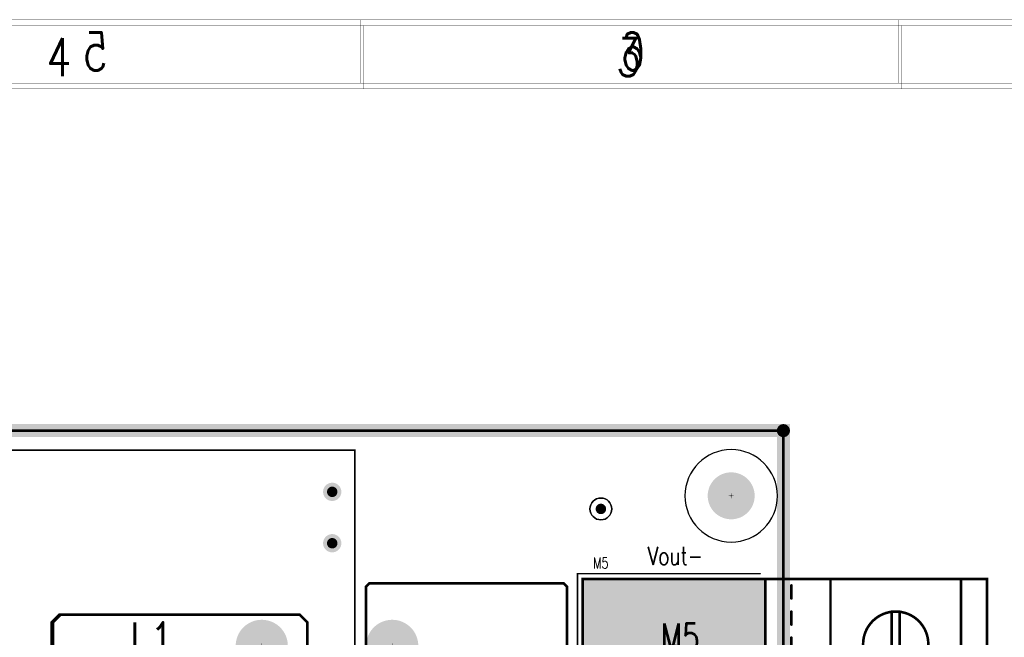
# Model space of a CAD drawing. Extents: x -4.8 to 11.7, y -3.6 to 8.1.
# Tile 52 of 53: x 4.2 to 7.9, y 5.7 to 8.1. Entities that reach past the tile are written whole.
import ezdxf

# ---------------------------------------------------------------- set-up
doc = ezdxf.new("R2010")
doc.units = 0
for name, pattern in [('KEEPOUT_00011101$0', [2, 1, 1]), ('KEEPOUT_00011110$0', [2, 1, 1]), ('SIG_10', [2, 1, 1]), ('SIG_19', [2, 1, 1])]:
    doc.linetypes.add(name, pattern=pattern)
for name, color, linetype in [('2D_LINE_02', 231, 'CONTINUOUS'), ('2D_LINE_03', 112, 'CONTINUOUS'), ('2D_LINE_129', 2, 'CONTINUOUS'), ('2D_LINE_130', 106, 'CONTINUOUS'), ('BOARD_OUTLINE_00', 254, 'CONTINUOUS'), ('COPPER_01', 1, 'CONTINUOUS'), ('COPPER_04', 5, 'CONTINUOUS'), ('DRIL_NPLTE_THRU_01', 16, 'CONTINUOUS'), ('DRIL_NPLTE_THRU_04', 176, 'CONTINUOUS'), ('DRIL_PLTE_THRU_01', 16, 'CONTINUOUS'), ('DRIL_PLTE_THRU_04', 176, 'CONTINUOUS'), ('DRIL_SYMBOL', 254, 'CONTINUOUS'), ('KEEPOUT_-1', 254, 'CONTINUOUS'), ('KEEPOUT_00', 2, 'CONTINUOUS'), ('KEEPOUT_01', 2, 'CONTINUOUS'), ('PADS_BOT', 5, 'CONTINUOUS'), ('PADS_INNER', 1, 'CONTINUOUS'), ('PADS_TOP', 1, 'CONTINUOUS'), ('PART_NAME_123', 255, 'CONTINUOUS'), ('PART_NAME_129', 2, 'CONTINUOUS'), ('PART_TOP_2DLINE_123', 255, 'CONTINUOUS'), ('PART_TOP_2DLINE_129', 2, 'CONTINUOUS'), ('TEXT_123', 255, 'CONTINUOUS'), ('TEXT_129', 2, 'CONTINUOUS'), ('TEXT_130', 106, 'CONTINUOUS')]:
    doc.layers.add(name, color=color, linetype=linetype)
doc.styles.add('W0$00075', font='simplex', dxfattribs={"width": 0.75})
doc.styles.add('W0$001', font='simplex', dxfattribs={"width": 0.75})
doc.styles.add('W0$006', font='simplex', dxfattribs={"width": 0.75})
doc.styles.add('W0$01', font='simplex', dxfattribs={"width": 0.75})

# ---------------------------------------------------------------- blocks, each defined once
blk = doc.blocks.new('SMOOTH_0$01')
at = {"const_width": 0.005}
blk.add_lwpolyline([(-0.0025, 0, 1), (0.0025, 0, 1)], format="xyb", close=True, dxfattribs=at)
blk = doc.blocks.new('BOARD_1')
at = {"layer": 'BOARD_OUTLINE_00', "const_width": 0.01}
blk.add_lwpolyline([(0.0943, 1.2005), (7.4193, 1.2005), (7.4193, -5.5995), (0.0943, -5.5995)], close=True, dxfattribs=at)
at = {"layer": 'BOARD_OUTLINE_00'}
blk.add_blockref('SMOOTH_0$01', (7.4193, 1.2005), dxfattribs=at)
blk = doc.blocks.new('SMOOTH_0$001')
at = {"const_width": 0.0005}
blk.add_lwpolyline([(-0.00025, 0, 1), (0.00025, 0, 1)], format="xyb", close=True, dxfattribs=at)
blk = doc.blocks.new('DRAWING_89')
at = {"layer": '2D_LINE_130', "const_width": 0.001}
for points in [[(15.9061, -0.4699), (-0.5924, -0.4699), (-0.5924, 10.2056), (15.9061, 10.2056)], [(15.6787, -0.2272), (-0.3346, -0.2272), (-0.3346, 9.963), (15.6787, 9.963)]]:
    blk.add_lwpolyline(points, close=True, dxfattribs=at)
for points in [[(9.7192, 9.963), (9.7192, 10.2056)], [(11.7815, 9.963), (11.7815, 10.2056)]]:
    blk.add_lwpolyline(points, dxfattribs=at)
at = {"layer": '2D_LINE_130'}
for p in [(9.7192, 10.2056), (11.7815, 10.2056), (9.7192, 9.963), (11.7815, 9.963)]:
    blk.add_blockref('SMOOTH_0$001', p, dxfattribs=at)
at = {"layer": 'TEXT_130', "style": 'W0$00075', "text_generation_flag": 2, "width": 0.75}
for s, p in [('5', (8.7487, 10.0115)), ('6', (10.811, 10.0115))]:
    blk.add_text(s, height=0.1456, dxfattribs=at).set_placement(p)
blk = doc.blocks.new('DRAWING_94')
at = {"layer": '2D_LINE_129', "const_width": 0.001}
blk.add_lwpolyline([(0, 0), (16.4985, 0), (16.4985, 10.6755), (0, 10.6755)], close=True, dxfattribs=at)
blk = doc.blocks.new('DRAWING_115')
at = {"layer": '2D_LINE_129', "const_width": 0.001}
blk.add_lwpolyline([(0, 0), (0, 0.2426)], dxfattribs=at)
at = {"layer": '2D_LINE_129'}
for p in [(0, 0.2426), (0, 0)]:
    blk.add_blockref('SMOOTH_0$001', p, dxfattribs=at)
blk = doc.blocks.new('DRAWING_116')
at = {"layer": '2D_LINE_129', "const_width": 0.001}
blk.add_lwpolyline([(0, 0), (0, 0.2426)], dxfattribs=at)
at = {"layer": '2D_LINE_129'}
for p in [(0, 0.2426), (0, 0)]:
    blk.add_blockref('SMOOTH_0$001', p, dxfattribs=at)
blk = doc.blocks.new('DRAWING_117')
at = {"layer": '2D_LINE_129', "const_width": 0.001}
blk.add_lwpolyline([(0, 0), (16.0133, 0), (16.0133, 10.1903), (0, 10.1903)], close=True, dxfattribs=at)
blk = doc.blocks.new('SMOOTH_0$05')
at = {"const_width": 0.025}
blk.add_lwpolyline([(-0.0125, 0, 1), (0.0125, 0, 1)], format="xyb", close=True, dxfattribs=at)
blk = doc.blocks.new('DRAWING_167')
at = {"layer": '2D_LINE_02', "const_width": 0.05}
blk.add_lwpolyline([(0.0943, 1.2005), (7.4193, 1.2005), (7.4193, -5.5995), (0.0943, -5.5995)], close=True, dxfattribs=at)
at = {"layer": '2D_LINE_02'}
blk.add_blockref('SMOOTH_0$05', (7.4193, 1.2005), dxfattribs=at)
blk = doc.blocks.new('DRAWING_168')
at = {"layer": '2D_LINE_03', "const_width": 0.05}
blk.add_lwpolyline([(0.0943, 1.2005), (7.4193, 1.2005), (7.4193, -5.5995), (0.0943, -5.5995)], close=True, dxfattribs=at)
at = {"layer": '2D_LINE_03'}
blk.add_blockref('SMOOTH_0$05', (7.4193, 1.2005), dxfattribs=at)
blk = doc.blocks.new('COPPER_278')
at = {"layer": 'COPPER_01', "const_width": 0.01}
blk.add_lwpolyline([(0.055, -0.03), (0.025, 0), (-0.8904, 0), (-0.9204, -0.03), (-0.9204, -2.49), (-0.8904, -2.52), (0.025, -2.52), (0.055, -2.49), (0.055, -2.195), (0.025, -2.165), (-0.315, -2.165), (-0.345, -2.135), (-0.345, -1.31), (-0.315, -1.28), (0.025, -1.28), (0.055, -1.25)], close=True, dxfattribs=at)
at = {"layer": 'COPPER_01'}
for p in [(-0.8904, 0), (0.025, 0), (-0.9204, -0.03), (0.055, -0.03), (0.055, -1.25), (-0.315, -1.28), (0.025, -1.28), (-0.345, -1.31), (-0.345, -2.135), (-0.315, -2.165), (0.025, -2.165), (0.055, -2.195), (-0.9204, -2.49), (0.055, -2.49), (-0.8904, -2.52), (0.025, -2.52)]:
    blk.add_blockref('SMOOTH_0$01', p, dxfattribs=at)
blk = doc.blocks.new('COPPER_279')
at = {"layer": 'COPPER_04', "const_width": 0.01}
blk.add_lwpolyline([(0.0496, 0.012), (0.0376, 0), (-0.3734, 0), (-0.3854, 0.012), (-0.3854, 1.068), (-0.3734, 1.08), (-0.3474, 1.08), (-0.3354, 1.092), (-0.3354, 2.4782), (-0.3474, 2.4902), (-1.158, 2.4902), (-1.17, 2.5022), (-1.17, 3.428), (-1.158, 3.44), (-0.4124, 3.44), (-0.4004, 3.428), (-0.4004, 2.8972), (-0.3884, 2.8852), (0.0626, 2.8852), (0.0746, 2.8732), (0.0746, 1.1302), (0.0496, 1.1302)], close=True, dxfattribs=at)
at = {"layer": 'COPPER_04'}
for p in [(-1.158, 3.44), (-0.4124, 3.44), (-1.17, 3.428), (-0.4004, 3.428), (-0.4004, 2.8972), (-0.3884, 2.8852), (0.0626, 2.8852), (0.0746, 2.8732), (-1.17, 2.5022), (-1.158, 2.4902), (-0.3474, 2.4902), (-0.3354, 2.4782), (0.0496, 1.1302), (0.0746, 1.1302), (-0.3354, 1.092), (-0.3854, 1.068), (-0.3734, 1.08), (-0.3474, 1.08), (-0.3854, 0.012), (-0.3734, 0), (0.0376, 0), (0.0496, 0.012)]:
    blk.add_blockref('SMOOTH_0$01', p, dxfattribs=at)
blk = doc.blocks.new('COPPER_281')
at = {"layer": 'COPPER_04', "const_width": 0.01}
blk.add_lwpolyline([(0.055, -0.03), (0.025, 0), (-0.8954, 0), (-0.9254, -0.03), (-0.9254, -2.49), (-0.8954, -2.52), (0.025, -2.52), (0.055, -2.49), (0.055, -2.195), (0.025, -2.165), (-0.315, -2.165), (-0.345, -2.135), (-0.345, -1.31), (-0.315, -1.28), (0.025, -1.28), (0.055, -1.25)], close=True, dxfattribs=at)
at = {"layer": 'COPPER_04'}
for p in [(-0.8954, 0), (0.025, 0), (-0.9254, -0.03), (0.055, -0.03), (0.055, -1.25), (-0.315, -1.28), (0.025, -1.28), (-0.345, -1.31), (-0.345, -2.135), (-0.315, -2.165), (0.025, -2.165), (0.055, -2.195), (-0.9254, -2.49), (0.055, -2.49), (-0.8954, -2.52), (0.025, -2.52)]:
    blk.add_blockref('SMOOTH_0$01', p, dxfattribs=at)
blk = doc.blocks.new('COPPER_282')
at = {"layer": 'COPPER_01', "const_width": 0.01}
blk.add_lwpolyline([(0.0496, 0.012), (0.0376, 0), (-0.3734, 0), (-0.3854, 0.012), (-0.3854, 1.068), (-0.3734, 1.08), (-0.217, 1.08), (-0.205, 1.092), (-0.205, 2.5882), (-0.217, 2.6002), (-1.158, 2.6002), (-1.17, 2.6122), (-1.17, 3.428), (-1.158, 3.44), (-0.4124, 3.44), (-0.4004, 3.428), (-0.4004, 2.8972), (-0.3884, 2.8852), (0.0376, 2.8852), (0.0496, 2.8732)], close=True, dxfattribs=at)
at = {"layer": 'COPPER_01'}
for p in [(-1.158, 3.44), (-0.4124, 3.44), (-1.17, 3.428), (-0.4004, 3.428), (-0.4004, 2.8972), (-0.3884, 2.8852), (0.0376, 2.8852), (0.0496, 2.8732), (-1.17, 2.6122), (-1.158, 2.6002), (-0.217, 2.6002), (-0.205, 2.5882), (-0.205, 1.092), (-0.3854, 1.068), (-0.3734, 1.08), (-0.217, 1.08), (-0.3854, 0.012), (-0.3734, 0), (0.0376, 0), (0.0496, 0.012)]:
    blk.add_blockref('SMOOTH_0$01', p, dxfattribs=at)
blk = doc.blocks.new('SMOOTH_0$006')
at = {"const_width": 0.003}
blk.add_lwpolyline([(-0.0015, 0, 1), (0.0015, 0, 1)], format="xyb", close=True, dxfattribs=at)
blk = doc.blocks.new('PART_BODY_TOP_188')
at = {"layer": 'PART_TOP_2DLINE_123', "const_width": 0.006}
blk.add_lwpolyline([(-0.33, 0.27), (0.37, 0.27), (0.37, -0.27), (-0.33, -0.27)], dxfattribs=at)
at = {"layer": 'PART_TOP_2DLINE_129', "const_width": 0.01}
blk.add_lwpolyline([(-1.2, -0.25), (-1.2, 0.25), (0.35, 0.25), (0.35, -0.25)], close=True, dxfattribs=at)
for points in [[(-1.1, 0.25), (-1.1, -0.25)], [(-0.6, 0.25), (-0.6, -0.25)], [(-0.45, 0.225), (-0.45, 0.175)], [(-0.35, 0.25), (-0.35, -0.25)], [(-0.865, 0.125), (-0.865, -0.125)], [(-0.835, 0.125), (-0.835, -0.125)], [(-0.45, 0.125), (-0.45, 0.075)], [(-0.45, 0.025), (-0.45, -0.025)], [(-0.45, -0.075), (-0.45, -0.125)], [(-0.45, -0.175), (-0.45, -0.225)]]:
    blk.add_lwpolyline(points, dxfattribs=at)
blk.add_lwpolyline([(-0.725, 0, 1), (-0.975, 0, 1)], format="xyb", close=True, dxfattribs=at)
at = {"layer": 'PART_TOP_2DLINE_123'}
for p in [(-0.33, 0.27), (0.37, 0.27), (-0.33, -0.27), (0.37, -0.27)]:
    blk.add_blockref('SMOOTH_0$006', p, dxfattribs=at)
at = {"layer": 'PART_TOP_2DLINE_129'}
for p in [(-1.2, 0.25), (-1.1, 0.25), (-0.6, 0.25), (-0.45, 0.225), (-0.35, 0.25), (0.35, 0.25), (-0.45, 0.175), (-0.865, 0.125), (-0.835, 0.125), (-0.45, 0.125), (-0.45, 0.075), (-0.45, 0.025), (-0.45, -0.025), (-0.45, -0.075), (-0.865, -0.125), (-0.835, -0.125), (-0.45, -0.125), (-0.45, -0.175), (-0.45, -0.225), (-1.2, -0.25), (-1.1, -0.25), (-0.6, -0.25), (-0.35, -0.25), (0.35, -0.25)]:
    blk.add_blockref('SMOOTH_0$01', p, dxfattribs=at)
blk = doc.blocks.new('DRIL_SYMBOL_0$26')
at = {"layer": 'DRIL_SYMBOL', "const_width": 0.002}
for points in [[(-0.01, 0), (0.01, 0)], [(0, -0.01), (0, 0.01)]]:
    blk.add_lwpolyline(points, dxfattribs=at)
blk = doc.blocks.new('DRIL_HOLE_0$26')
at = {"const_width": 0.13}
blk.add_lwpolyline([(-0.065, 0, 1), (0.065, 0, 1)], format="xyb", close=True, dxfattribs=at)
blk.add_blockref('DRIL_SYMBOL_0$26', (0, 0))
blk = doc.blocks.new('PAD_99')
at = {"const_width": 0.5}
blk.add_lwpolyline([(-0.35, 0), (0.35, 0)], dxfattribs=at)
blk = doc.blocks.new('STK_TOP_30')
at = {"layer": 'DRIL_PLTE_THRU_01'}
blk.add_blockref('DRIL_HOLE_0$26', (0, 0), dxfattribs=at)
at = {"layer": 'DRIL_PLTE_THRU_04'}
blk.add_blockref('DRIL_HOLE_0$26', (0, 0), dxfattribs=at)
at = {"layer": 'PADS_BOT'}
blk.add_blockref('PAD_99', (0, 0), dxfattribs=at)
at = {"layer": 'PADS_INNER'}
blk.add_blockref('PAD_99', (0, 0), dxfattribs=at)
at = {"layer": 'PADS_TOP'}
blk.add_blockref('PAD_99', (0, 0), dxfattribs=at)
blk = doc.blocks.new('SYM_TOP_21')
for name in ['PART_BODY_TOP_188', 'STK_TOP_30']:
    blk.add_blockref(name, (0, 0))
blk = doc.blocks.new('PART_TOP_147')
blk.add_blockref('SYM_TOP_21', (0, 0))
at = {"layer": 'PART_NAME_123', "style": 'W0$006', "width": 0.75}
blk.add_text('M5', height=0.042, rotation=180, dxfattribs=at).set_placement((0.31, -0.29))
at = {"layer": 'PART_NAME_129', "style": 'W0$001', "width": 0.75}
blk.add_text('M5', height=0.105, rotation=180, dxfattribs=at).set_placement((0.0506, 0.0264))
blk = doc.blocks.new('PART_BODY_TOP_269')
at = {"layer": 'PART_TOP_2DLINE_123', "const_width": 0.006}
blk.add_lwpolyline([(-0.751, 0.855), (0.75, 0.855), (0.75, -0.732), (-0.751, -0.732)], close=True, dxfattribs=at)
at = {"layer": 'PART_TOP_2DLINE_129', "const_width": 0.001}
blk.add_lwpolyline([(-0.751, 0.855), (0.75, 0.855), (0.75, -0.732), (-0.751, -0.732)], close=True, dxfattribs=at)
at = {"layer": 'PART_TOP_2DLINE_123'}
for p in [(-0.751, 0.855), (0.75, 0.855), (-0.751, -0.732), (0.75, -0.732)]:
    blk.add_blockref('SMOOTH_0$006', p, dxfattribs=at)
at = {"layer": 'PART_TOP_2DLINE_129'}
for p in [(-0.751, 0.855), (0.75, 0.855), (-0.751, -0.732), (0.75, -0.732)]:
    blk.add_blockref('SMOOTH_0$001', p, dxfattribs=at)
blk = doc.blocks.new('DRIL_SYMBOL_0$15')
at = {"layer": 'DRIL_SYMBOL', "const_width": 0.002}
for points in [[(-0.01, 0), (0.01, 0)], [(0, -0.01), (0, 0.01)]]:
    blk.add_lwpolyline(points, dxfattribs=at)
blk = doc.blocks.new('DRIL_HOLE_0$15')
at = {"const_width": 0.075}
blk.add_lwpolyline([(-0.0375, 0, 1), (0.0375, 0, 1)], format="xyb", close=True, dxfattribs=at)
blk.add_blockref('DRIL_SYMBOL_0$15', (0, 0))
blk = doc.blocks.new('PAD_143')
at = {"const_width": 0.1}
blk.add_lwpolyline([(0, -0.05, 1), (0, 0.05, 1)], format="xyb", close=True, dxfattribs=at)
blk = doc.blocks.new('STK_TOP_25')
at = {"layer": 'DRIL_PLTE_THRU_01'}
blk.add_blockref('DRIL_HOLE_0$15', (0, 0), dxfattribs=at)
at = {"layer": 'DRIL_PLTE_THRU_04'}
blk.add_blockref('DRIL_HOLE_0$15', (0, 0), dxfattribs=at)
at = {"layer": 'PADS_BOT'}
blk.add_blockref('PAD_143', (0, 0), dxfattribs=at)
at = {"layer": 'PADS_INNER'}
blk.add_blockref('PAD_143', (0, 0), dxfattribs=at)
at = {"layer": 'PADS_TOP'}
blk.add_blockref('PAD_143', (0, 0), dxfattribs=at)
blk = doc.blocks.new('DRIL_SYMBOL_0$04')
at = {"layer": 'DRIL_SYMBOL', "const_width": 0.002}
for points in [[(-0.01, 0), (0.01, 0)], [(0, -0.01), (0, 0.01)]]:
    blk.add_lwpolyline(points, dxfattribs=at)
blk = doc.blocks.new('DRIL_HOLE_0$04')
at = {"const_width": 0.02}
blk.add_lwpolyline([(-0.01, 0, 1), (0.01, 0, 1)], format="xyb", close=True, dxfattribs=at)
blk.add_blockref('DRIL_SYMBOL_0$04', (0, 0))
blk = doc.blocks.new('PAD_3')
at = {"const_width": 0.035}
blk.add_lwpolyline([(0, -0.0175, 1), (0, 0.0175, 1)], format="xyb", close=True, dxfattribs=at)
blk = doc.blocks.new('STK_TOP_16')
at = {"layer": 'DRIL_PLTE_THRU_01'}
blk.add_blockref('DRIL_HOLE_0$04', (0, 0), dxfattribs=at)
at = {"layer": 'DRIL_PLTE_THRU_04'}
blk.add_blockref('DRIL_HOLE_0$04', (0, 0), dxfattribs=at)
at = {"layer": 'PADS_BOT'}
blk.add_blockref('PAD_3', (0, 0), dxfattribs=at)
at = {"layer": 'PADS_INNER'}
blk.add_blockref('PAD_3', (0, 0), dxfattribs=at)
at = {"layer": 'PADS_TOP'}
blk.add_blockref('PAD_3', (0, 0), dxfattribs=at)
blk = doc.blocks.new('SYM_TOP_102')
for name, p in [('PART_BODY_TOP_269', (0, 0)), ('STK_TOP_16', (-0.5905, 0.733)), ('STK_TOP_16', (-0.3935, 0.733)), ('STK_TOP_16', (-0.1965, 0.733)), ('STK_TOP_16', (0.1965, 0.733)), ('STK_TOP_16', (0.3935, 0.733)), ('STK_TOP_16', (0.5905, 0.733)), ('STK_TOP_25', (0, -0.375)), ('STK_TOP_16', (-0.5905, -0.645)), ('STK_TOP_16', (-0.3935, -0.645)), ('STK_TOP_16', (0.3935, -0.645)), ('STK_TOP_16', (0.5905, -0.645)), ('STK_TOP_25', (0, -0.875))]:
    blk.add_blockref(name, p)
blk = doc.blocks.new('PART_TOP_277')
blk.add_blockref('SYM_TOP_102', (0, 0))
at = {"layer": 'PART_NAME_123', "style": 'W0$006', "width": 0.75}
blk.add_text('L1', height=0.042, rotation=270, dxfattribs=at).set_placement((-0.215, -0.82))
at = {"layer": 'PART_NAME_129', "style": 'W0$001', "width": 0.75}
blk.add_text('L1', height=0.14, rotation=270, dxfattribs=at).set_placement((-0.05, 0.13))
blk = doc.blocks.new('PART_BODY_TOP_270')
at = {"layer": 'KEEPOUT_00', "linetype": 'KEEPOUT_00011101$0'}
blk.add_lwpolyline([(0.1772, 0, 1), (-0.1772, 0, 1)], format="xyb", close=True, dxfattribs=at)
blk = doc.blocks.new('DRIL_SYMBOL_0$18')
at = {"layer": 'DRIL_SYMBOL', "const_width": 0.002}
for points in [[(-0.01, 0), (0.01, 0)], [(0, -0.01), (0, 0.01)]]:
    blk.add_lwpolyline(points, dxfattribs=at)
blk = doc.blocks.new('DRIL_HOLE_0$18')
at = {"const_width": 0.09}
blk.add_lwpolyline([(-0.045, 0, 1), (0.045, 0, 1)], format="xyb", close=True, dxfattribs=at)
blk.add_blockref('DRIL_SYMBOL_0$18', (0, 0))
blk = doc.blocks.new('PAD_117')
at = {"const_width": 0.0025}
blk.add_lwpolyline([(0, -0.00125, 1), (0, 0.00125, 1)], format="xyb", close=True, dxfattribs=at)
blk = doc.blocks.new('STK_TOP_143')
at = {"layer": 'DRIL_NPLTE_THRU_01'}
blk.add_blockref('DRIL_HOLE_0$18', (0, 0), dxfattribs=at)
at = {"layer": 'DRIL_NPLTE_THRU_04'}
blk.add_blockref('DRIL_HOLE_0$18', (0, 0), dxfattribs=at)
at = {"layer": 'PADS_BOT'}
blk.add_blockref('PAD_117', (0, 0), dxfattribs=at)
at = {"layer": 'PADS_INNER'}
blk.add_blockref('PAD_117', (0, 0), dxfattribs=at)
at = {"layer": 'PADS_TOP'}
blk.add_blockref('PAD_117', (0, 0), dxfattribs=at)
blk = doc.blocks.new('SYM_TOP_103')
for name, p in [('PART_BODY_TOP_270', (0, 0)), ('STK_TOP_143', (-0.0001, 0.0001))]:
    blk.add_blockref(name, p)
blk = doc.blocks.new('PART_TOP_286')
blk.add_blockref('SYM_TOP_103', (0, 0))
blk = doc.blocks.new('PART_BODY_TOP_271')
at = {"layer": 'KEEPOUT_-1', "linetype": 'KEEPOUT_00011110$0'}
blk.add_lwpolyline([(-0.0419, 0, 1), (0.0419, 0, 1)], format="xyb", close=True, dxfattribs=at)
at = {"layer": 'KEEPOUT_01', "linetype": 'KEEPOUT_00011110$0'}
blk.add_lwpolyline([(-0.0419, 0, 1), (0.0419, 0, 1)], format="xyb", close=True, dxfattribs=at)
blk = doc.blocks.new('DRIL_HOLE_0')
blk.add_lwpolyline([(0, 0, 1), (0, 0, 1)], format="xyb", close=True)
blk = doc.blocks.new('PAD_0')
blk.add_lwpolyline([(0, 0, 1), (0, 0, 1)], format="xyb", close=True)
blk = doc.blocks.new('PAD_65')
at = {"const_width": 0.02}
blk.add_lwpolyline([(0, -0.01, 1), (0, 0.01, 1)], format="xyb", close=True, dxfattribs=at)
blk = doc.blocks.new('STK_TOP_150')
at = {"layer": 'DRIL_PLTE_THRU_01'}
blk.add_blockref('DRIL_HOLE_0', (0, 0), dxfattribs=at)
at = {"layer": 'DRIL_PLTE_THRU_04'}
blk.add_blockref('DRIL_HOLE_0', (0, 0), dxfattribs=at)
at = {"layer": 'PADS_BOT'}
blk.add_blockref('PAD_0', (0, 0), dxfattribs=at)
at = {"layer": 'PADS_INNER'}
blk.add_blockref('PAD_0', (0, 0), dxfattribs=at)
at = {"layer": 'PADS_TOP'}
blk.add_blockref('PAD_65', (0, 0), dxfattribs=at)
blk = doc.blocks.new('SYM_TOP_104')
for name in ['PART_BODY_TOP_271', 'STK_TOP_150']:
    blk.add_blockref(name, (0, 0))
blk = doc.blocks.new('PART_TOP_289')
blk.add_blockref('SYM_TOP_104', (0, 0))
blk = doc.blocks.new('PART_BODY_BOT_271')
at = {"layer": 'KEEPOUT_-1', "linetype": 'KEEPOUT_00011110$0'}
blk.add_lwpolyline([(-0.0419, 0, 1), (0.0419, 0, 1)], format="xyb", close=True, dxfattribs=at)
at = {"layer": 'KEEPOUT_01', "linetype": 'KEEPOUT_00011110$0'}
blk.add_lwpolyline([(-0.0419, 0, 1), (0.0419, 0, 1)], format="xyb", close=True, dxfattribs=at)
blk = doc.blocks.new('STK_BOT_150')
at = {"layer": 'DRIL_PLTE_THRU_01'}
blk.add_blockref('DRIL_HOLE_0', (0, 0), dxfattribs=at)
at = {"layer": 'DRIL_PLTE_THRU_04'}
blk.add_blockref('DRIL_HOLE_0', (0, 0), dxfattribs=at)
at = {"layer": 'PADS_BOT'}
blk.add_blockref('PAD_65', (0, 0), dxfattribs=at)
at = {"layer": 'PADS_INNER'}
blk.add_blockref('PAD_0', (0, 0), dxfattribs=at)
at = {"layer": 'PADS_TOP'}
blk.add_blockref('PAD_0', (0, 0), dxfattribs=at)
blk = doc.blocks.new('SYM_BOT_104')
for name in ['PART_BODY_BOT_271', 'STK_BOT_150']:
    blk.add_blockref(name, (0, 0))
blk = doc.blocks.new('PART_BOT_290')
blk.add_blockref('SYM_BOT_104', (0, 0))

msp = doc.modelspace()

# ---------------------------------------------------------------- block references
for name, p in [('DRAWING_89', (-4.2394, -2.1304)), ('DRAWING_94', (-4.8225, -2.6223)), ('DRAWING_116', (5.4891, 7.8106)), ('DRAWING_115', (7.5514, 7.8106)), ('DRAWING_117', (-4.5951, -2.3796)), ('DRAWING_167', (-0.3193, 5.2995)), ('DRAWING_168', (-0.3193, 5.2995)), ('BOARD_1', (-0.3193, 5.2995)), ('PART_TOP_286', (6.9, 6.25)), ('PART_TOP_289', (6.4004, 6.1998))]:
    msp.add_blockref(name, p)
for name, p, rotation in [('PART_TOP_277', (4.7254, 5.6748), 90), ('PART_TOP_147', (6.6806, 5.6814), 180)]:
    msp.add_blockref(name, p, dxfattribs=dict(rotation=rotation))
at = {"xscale": -1}
msp.add_blockref('PART_BOT_290', (6.4004, 6.1998), dxfattribs=at)
at = {"linetype": 'SIG_19'}
for name in ['COPPER_279', 'COPPER_282']:
    msp.add_blockref(name, (6.6704, 2.4748), dxfattribs=at)
at = {"linetype": 'SIG_10'}
for name in ['COPPER_281', 'COPPER_278']:
    msp.add_blockref(name, (5.2204, 5.7948), dxfattribs=at)

# ---------------------------------------------------------------- texts
at = {"layer": 'TEXT_123', "style": 'W0$01', "width": 0.75}
msp.add_text('Vout-', height=0.07, dxfattribs=at).set_placement((6.58, 5.985))
at = {"layer": 'TEXT_129', "style": 'W0$001', "width": 0.75}
for s, p in [('4', (4.2759, 7.8591)), ('3', (6.4596, 7.8591))]:
    msp.add_text(s, height=0.1456, dxfattribs=at).set_placement(p)

doc.saveas('drawing.dxf')
